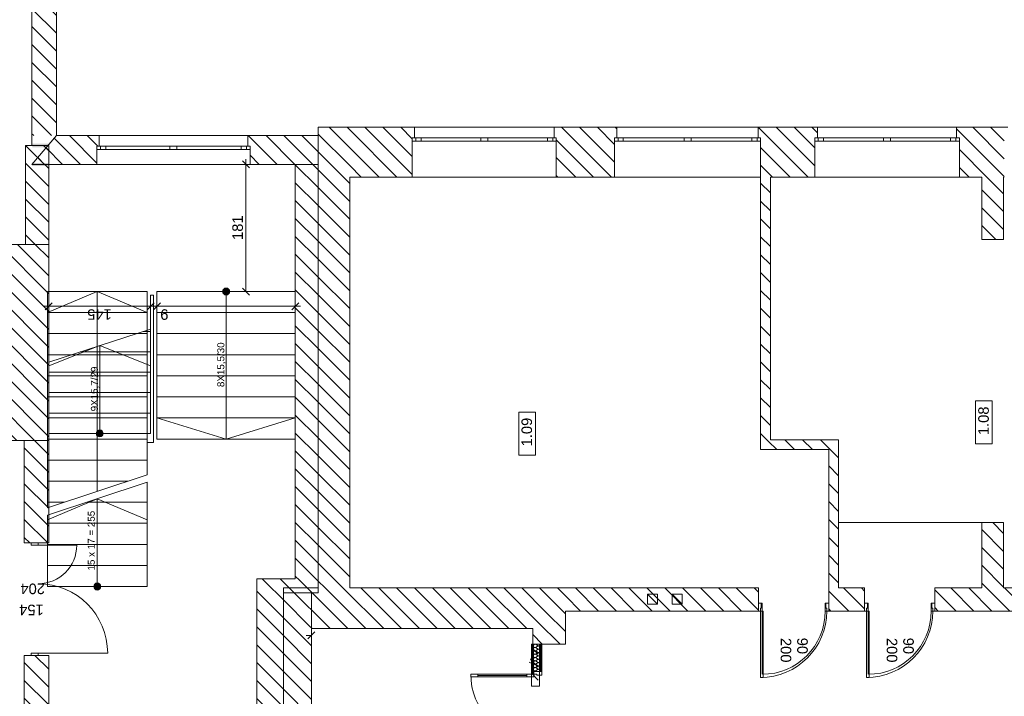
# Model space of a CAD drawing. Header units: millimetres. Extents: x -22245 to 37205, y -49470 to 0.
# Tile 8 of 16: x -2420 to 11600, y -32003 to -22370. Entities that reach past the tile are written whole.
import ezdxf

# ---------------------------------------------------------------- set-up
doc = ezdxf.new("R2010")
doc.units = ezdxf.units.MM
doc.set_wipeout_variables(frame=1)
doc.layers.get('0').update_dxf_attribs({"lineweight": 9})
for name, color, linetype, lineweight in [('01 UWAGI_Nr_pióra__6', 7, 'Continuous', 9), ('Nowe_220-A Ściany_Nr_pióra__27', 7, 'Continuous', 9), ('Nowe_299-A Wymiary Opisy_Nr_pióra__6', 7, 'Continuous', 9), ('Nowe_830-G Teksty Etykiety_Nr_pióra__6', 7, 'Continuous', 9), ('Nowe_Drzwi ARCHICAD', 7, 'Continuous', 9), ('Nowe_Drzwi ARCHICAD_Nr_pióra__27', 7, 'Continuous', 9), ('Nowe_Drzwi ARCHICAD_Nr_pióra__3', 7, 'Continuous', 9), ('Nowe_Drzwi ARCHICAD_Nr_pióra__47', 7, 'Continuous', 9), ('Nowe_Drzwi ARCHICAD_Nr_pióra__6', 7, 'Continuous', 9), ('Nowe_Konstrukcja - Stropy_Nr_pióra__20', 7, 'Continuous', 9), ('Nowe_Konstrukcja - Ściany zew', 7, 'Continuous', 9), ('Nowe_Konstrukcja - Ściany zew_Nr_pióra__1', 7, 'Continuous', 9), ('Nowe_Konstrukcja - Ściany zew_Nr_pióra__47', 7, 'Continuous', 9), ('Nowe_Konstrukcja - Ściany zew_Nr_pióra__67', 7, 'Continuous', 9), ('poziom_2 (1)_6_0_Nr_pióra__21_Nr_pióra__7', 7, 'Continuous', 9), ('poziom_2 (1)_6_2D - Ogólne_Nr_pióra__19', 7, 'Continuous', 9), ('poziom_2 (1)_6_2D - Ogólne_Nr_pióra__1_Nr_pióra__7', 7, 'Continuous', 9), ('poziom_2 (1)_6_2D - Ogólne_Nr_pióra__7_Nr_pióra__7', 7, 'Continuous', 9), ('poziom_2 (1)_6_2D - Ogólne_Nr_pióra__81_Nr_pióra__6', 7, 'Continuous', 9), ('poziom_2 (1)_6_Drzwi ArchiCAD_Nr_pióra__27_Nr_pióra__7', 7, 'Continuous', 9), ('poziom_2 (1)_6_Drzwi ArchiCAD_Nr_pióra__81_Nr_pióra__6', 7, 'Continuous', 9), ('poziom_2 (1)_6_Konstrukcja - Schody', 7, 'Continuous', 9), ('poziom_2 (1)_6_Konstrukcja - Schody_Nr_pióra__81_Nr_pióra__6', 7, 'Continuous', 9), ('poziom_2 (1)_6_Konstrukcja - Ściany zew', 7, 'Continuous', 9), ('poziom_2 (1)_6_Konstrukcja - Ściany zew_Nr_pióra__107_Nr_pióra__12', 7, 'Continuous', 9), ('poziom_2 (1)_6_Konstrukcja - Ściany zew_Nr_pióra__254', 7, 'Continuous', 9), ('poziom_2 (1)_6_Konstrukcja - Ściany zew_Nr_pióra__27_Nr_pióra__7', 7, 'Continuous', 9), ('poziom_2 (1)_6_Konstrukcja - Ściany zew_Nr_pióra__87_Nr_pióra__6', 7, 'Continuous', 9), ('poziom_2 (1)_6_Metryczki pomieszczeń ArchiCADa_Nr_pióra__6_Nr_pióra__5', 7, 'Continuous', 9), ('poziom_2 (1)_6_Okna ArchiCADa_Nr_pióra__101_Nr_pióra__252', 7, 'Continuous', 9), ('poziom_2 (1)_6_Okna ArchiCADa_Nr_pióra__27_Nr_pióra__7', 7, 'Continuous', 9), ('poziom_2 (1)_6_Okna ArchiCADa_Nr_pióra__81_Nr_pióra__6', 7, 'Continuous', 9), ('poziom_2 (1)_6_Znaczniki drzwi ArchiCADa_Nr_pióra__7_Nr_pióra__7', 7, 'Continuous', 9)]:
    doc.layers.add(name, color=color, linetype=linetype, lineweight=lineweight)
doc.styles.add('GENERATED_STYLE_1', font='arial.ttf')
doc.styles.add('GENERATED_STYLE_3', font='arial.ttf')
pattern_1 = [(135, (37205, -40790), (127.2792, 127.2792), [])]

# ---------------------------------------------------------------- blocks, each defined once
blk = doc.blocks.new('Drzwi 21')
at = {"layer": 'Nowe_Drzwi ARCHICAD_Nr_pióra__27', "linetype": 'Continuous'}
for p, q in [((-500, 0), (-500, -115)), ((-500, 0), (-500, -115)), ((500, 0), (500, -115)), ((500, 0), (500, -115)), ((-500, -115), (-500, -250)), ((500, -115), (500, -250))]:
    blk.add_line(p, q, dxfattribs=at)
at = {"layer": 'Nowe_Drzwi ARCHICAD_Nr_pióra__3', "linetype": 'Continuous'}
blk.add_arc((472, 0), 944, 90, 180, dxfattribs=at)
at = {"layer": 'Nowe_Drzwi ARCHICAD_Nr_pióra__6', "linetype": 'Continuous'}
for p, q in [((432, 0), (432, 944)), ((432, 944), (472, 944)), ((472, 944), (472, 0)), ((-472, 0), (-500, 0)), ((-500, 0), (-500, -115)), ((-472, -40), (-472, 0)), ((472, 0), (432, 0)), ((500, 0), (472, 0)), ((472, 0), (472, -40)), ((500, -115), (500, 0)), ((-500, -115), (-460, -115)), ((-460, -40), (-472, -40)), ((-460, -115), (-460, -40)), ((472, -40), (460, -40)), ((460, -40), (460, -115)), ((460, -115), (500, -115))]:
    blk.add_line(p, q, dxfattribs=at)
blk = doc.blocks.new('ARROWHEAD_8')
at = {"color": 0, "linetype": 'Continuous', "lineweight": 0}
blk.add_line((0, 0), (-1, 0), dxfattribs=at)
at = {"color": 0, "linetype": 'Continuous', "lineweight": 0, "flags": 128}
blk.add_lwpolyline([(-0.525, 0.525), (0, 0), (-0.525, -0.525)], dxfattribs=at)
blk = doc.blocks.new('*X3')
at = {"layer": 'Nowe_Konstrukcja - Ściany zew_Nr_pióra__1', "color": 7, "linetype": 'Continuous', "lineweight": 13}
for p, q in [((83095, -21897), (83094, -21897)), ((83095, -21966), (83094, -21963)), ((83094, -21973), (83095, -21966)), ((83102, -21898), (83095, -21897)), ((83100, -21954), (83095, -21966)), ((83095, -21966), (83098, -21979)), ((83098, -21979), (83107, -21989)), ((83100, -21954), (83114, -21935)), ((83108, -21901), (83102, -21898)), ((83107, -21989), (83119, -21992)), ((83113, -21905), (83108, -21901)), ((83117, -21910), (83113, -21905)), ((83114, -21935), (83117, -21929)), ((83119, -21916), (83117, -21910)), ((83117, -21929), (83119, -21923)), ((83122, -21910), (83119, -21916)), ((83119, -21916), (83119, -21923)), ((83119, -21923), (83119, -21916)), ((83119, -21923), (83121, -21929)), ((83119, -21992), (83132, -21989)), ((83121, -21929), (83124, -21935)), ((83125, -21905), (83122, -21910)), ((83138, -21954), (83124, -21935)), ((83130, -21901), (83125, -21905)), ((83136, -21898), (83130, -21901)), ((83132, -21989), (83140, -21979)), ((83143, -21897), (83136, -21898)), ((83143, -21966), (83138, -21954)), ((83140, -21979), (83143, -21966)), ((83149, -21898), (83143, -21897)), ((83148, -21954), (83143, -21966)), ((83143, -21966), (83145, -21979)), ((83145, -21979), (83154, -21989)), ((83148, -21954), (83162, -21935)), ((83155, -21901), (83149, -21898)), ((83154, -21989), (83167, -21992)), ((83160, -21905), (83155, -21901)), ((83164, -21910), (83160, -21905)), ((83162, -21935), (83165, -21929)), ((83166, -21916), (83164, -21910)), ((83165, -21929), (83167, -21923)), ((83167, -21923), (83166, -21916)), ((83169, -21910), (83167, -21916)), ((83167, -21916), (83167, -21923)), ((83167, -21923), (83168, -21929)), ((83167, -21992), (83179, -21989)), ((83168, -21929), (83171, -21935)), ((83173, -21905), (83169, -21910)), ((83186, -21954), (83171, -21935)), ((83178, -21901), (83173, -21905)), ((83184, -21898), (83178, -21901)), ((83179, -21989), (83188, -21979)), ((83190, -21897), (83184, -21898)), ((83190, -21966), (83186, -21954)), ((83188, -21979), (83190, -21966)), ((83197, -21898), (83190, -21897)), ((83195, -21954), (83191, -21966)), ((83191, -21966), (83193, -21979)), ((83193, -21979), (83202, -21989)), ((83195, -21954), (83210, -21935)), ((83203, -21901), (83197, -21898)), ((83202, -21989), (83214, -21992)), ((83208, -21905), (83203, -21901)), ((83212, -21910), (83208, -21905)), ((83210, -21935), (83213, -21929)), ((83214, -21916), (83212, -21910)), ((83213, -21929), (83214, -21923)), ((83215, -21916), (83214, -21923)), ((83214, -21923), (83214, -21916)), ((83214, -21923), (83216, -21929)), ((83214, -21992), (83227, -21989)), ((83217, -21910), (83215, -21916)), ((83216, -21929), (83219, -21935)), ((83221, -21905), (83217, -21910)), ((83233, -21954), (83219, -21935)), ((83226, -21901), (83221, -21905)), ((83232, -21898), (83226, -21901)), ((83227, -21989), (83236, -21979)), ((83238, -21897), (83232, -21898)), ((83238, -21966), (83233, -21954)), ((83236, -21979), (83238, -21966)), ((83245, -21898), (83238, -21897)), ((83243, -21954), (83238, -21966)), ((83238, -21966), (83241, -21979)), ((83241, -21979), (83249, -21989)), ((83243, -21954), (83257, -21935)), ((83251, -21901), (83245, -21898)), ((83249, -21989), (83262, -21992)), ((83256, -21905), (83251, -21901)), ((83259, -21910), (83256, -21905)), ((83257, -21935), (83260, -21929)), ((83261, -21916), (83259, -21910)), ((83260, -21929), (83262, -21923)), ((83262, -21923), (83261, -21916)), ((83264, -21910), (83262, -21916)), ((83262, -21916), (83262, -21923)), ((83262, -21923), (83263, -21929)), ((83262, -21992), (83274, -21989)), ((83263, -21929), (83267, -21935)), ((83268, -21905), (83264, -21910)), ((83281, -21954), (83267, -21935)), ((83273, -21901), (83268, -21905)), ((83279, -21898), (83273, -21901)), ((83274, -21989), (83283, -21979)), ((83286, -21897), (83279, -21898)), ((83286, -21966), (83281, -21954)), ((83283, -21979), (83286, -21966)), ((83292, -21898), (83286, -21897)), ((83290, -21954), (83286, -21966)), ((83286, -21966), (83288, -21979)), ((83288, -21979), (83297, -21989)), ((83290, -21954), (83305, -21935)), ((83298, -21901), (83292, -21898)), ((83297, -21989), (83310, -21992)), ((83303, -21905), (83298, -21901)), ((83307, -21910), (83303, -21905)), ((83305, -21935), (83308, -21929)), ((83309, -21916), (83307, -21910)), ((83308, -21929), (83309, -21923)), ((83309, -21923), (83309, -21916)), ((83312, -21910), (83310, -21916)), ((83310, -21916), (83310, -21923)), ((83310, -21923), (83311, -21929)), ((83310, -21992), (83322, -21989)), ((83311, -21929), (83314, -21935)), ((83316, -21905), (83312, -21910)), ((83329, -21954), (83314, -21935)), ((83321, -21901), (83316, -21905)), ((83327, -21898), (83321, -21901)), ((83322, -21989), (83331, -21979)), ((83333, -21897), (83327, -21898)), ((83333, -21966), (83329, -21954)), ((83331, -21979), (83333, -21966)), ((83340, -21898), (83333, -21897)), ((83338, -21954), (83333, -21966)), ((83333, -21966), (83336, -21979)), ((83336, -21979), (83345, -21989)), ((83338, -21954), (83352, -21935)), ((83346, -21901), (83340, -21898)), ((83345, -21989), (83357, -21992)), ((83351, -21905), (83346, -21901)), ((83355, -21910), (83351, -21905)), ((83352, -21935), (83356, -21929)), ((83357, -21916), (83355, -21910)), ((83356, -21929), (83357, -21923)), ((83358, -21916), (83357, -21923)), ((83357, -21923), (83357, -21916)), ((83357, -21923), (83359, -21929)), ((83357, -21992), (83370, -21989)), ((83360, -21910), (83358, -21916)), ((83359, -21929), (83362, -21935)), ((83363, -21905), (83360, -21910)), ((83376, -21954), (83362, -21935)), ((83368, -21901), (83363, -21905)), ((83374, -21898), (83368, -21901)), ((83370, -21989), (83378, -21979)), ((83381, -21897), (83374, -21898)), ((83381, -21966), (83376, -21954)), ((83378, -21979), (83381, -21966)), ((83387, -21898), (83381, -21897)), ((83386, -21954), (83381, -21966)), ((83381, -21966), (83383, -21979)), ((83383, -21979), (83392, -21989)), ((83386, -21954), (83400, -21935)), ((83393, -21901), (83387, -21898)), ((83392, -21989), (83405, -21992)), ((83399, -21905), (83393, -21901)), ((83402, -21910), (83399, -21905)), ((83400, -21935), (83403, -21929)), ((83404, -21916), (83402, -21910)), ((83403, -21929), (83405, -21923)), ((83405, -21923), (83404, -21916)), ((83407, -21910), (83405, -21916)), ((83405, -21916), (83405, -21923)), ((83405, -21923), (83406, -21929)), ((83405, -21992), (83417, -21989)), ((83406, -21929), (83410, -21935)), ((83411, -21905), (83407, -21910)), ((83424, -21954), (83410, -21935)), ((83416, -21901), (83411, -21905)), ((83422, -21898), (83416, -21901)), ((83417, -21989), (83426, -21979)), ((83429, -21897), (83422, -21898)), ((83428, -21966), (83424, -21954)), ((83426, -21979), (83428, -21966)), ((83435, -21898), (83429, -21897)), ((83433, -21954), (83429, -21966)), ((83429, -21966), (83431, -21979)), ((83431, -21979), (83440, -21989)), ((83433, -21954), (83448, -21935)), ((83441, -21901), (83435, -21898)), ((83440, -21989), (83452, -21992)), ((83446, -21905), (83441, -21901)), ((83450, -21910), (83446, -21905)), ((83448, -21935), (83451, -21929)), ((83452, -21916), (83450, -21910)), ((83451, -21929), (83452, -21923)), ((83453, -21916), (83452, -21923)), ((83452, -21923), (83452, -21916)), ((83452, -21923), (83454, -21929)), ((83452, -21992), (83465, -21989)), ((83455, -21910), (83453, -21916)), ((83454, -21929), (83457, -21935)), ((83459, -21905), (83455, -21910)), ((83471, -21954), (83457, -21935)), ((83464, -21901), (83459, -21905)), ((83470, -21898), (83464, -21901)), ((83465, -21989), (83474, -21979)), ((83476, -21897), (83470, -21898)), ((83476, -21966), (83471, -21954)), ((83474, -21979), (83476, -21966)), ((83483, -21898), (83476, -21897)), ((83481, -21954), (83476, -21966)), ((83476, -21966), (83479, -21979)), ((83479, -21979), (83484, -21985)), ((83481, -21954), (83484, -21950)), ((83484, -21898), (83483, -21898))]:
    blk.add_line(p, q, dxfattribs=at)
blk = doc.blocks.new('Drzwi podwójne 21_2')
at = {"layer": 'Nowe_Drzwi ARCHICAD_Nr_pióra__3', "linetype": 'Continuous'}
for centre, radius, start, end in [((662, 0), 900, 90, 180), ((-662, 0), 424, 0, 90)]:
    blk.add_arc(centre, radius, start, end, dxfattribs=at)
at = {"layer": 'Nowe_Drzwi ARCHICAD_Nr_pióra__47', "linetype": 'Continuous'}
for p, q in [((-700, 35), (-675, 35)), ((-700, -90), (-700, 0)), ((-700, -90), (-700, 0)), ((-675, 0), (-675, 35)), ((700, 35), (675, 35)), ((675, 0), (675, 35)), ((700, -90), (700, 0)), ((700, -90), (700, 0)), ((-700, -102.5), (-700, -90)), ((-700, -102.5), (-700, -90)), ((-700, -115), (-700, -102.5)), ((-700, -115), (-700, -102.5)), ((700, -102.5), (700, -90)), ((700, -102.5), (700, -90)), ((700, -115), (700, -102.5)), ((700, -115), (700, -102.5))]:
    blk.add_line(p, q, dxfattribs=at)
at = {"layer": 'Nowe_Drzwi ARCHICAD_Nr_pióra__6', "linetype": 'Continuous'}
for p, q in [((622, 800), (622, 900)), ((622, 900), (662, 900)), ((662, 900), (662, 800)), ((622, 800), (642, 800)), ((622, 100), (622, 800)), ((662, 800), (622, 800)), ((642, 800), (662, 800)), ((642, 100), (642, 800)), ((642, 800), (642, 100)), ((642, 800), (642, 100)), ((662, 800), (662, 100)), ((-662, 424), (-662, 324)), ((-622, 424), (-662, 424)), ((-622, 324), (-622, 424)), ((-662, 324), (-662, 100)), ((-642, 324), (-662, 324)), ((-662, 324), (-622, 324)), ((-642, 100), (-642, 324)), ((-642, 324), (-642, 100)), ((-622, 324), (-642, 324)), ((-642, 324), (-642, 100)), ((-622, 100), (-622, 324)), ((-662, 0), (-700, 0)), ((-700, 0), (-700, -115)), ((-662, 100), (-642, 100)), ((-622, 100), (-662, 100)), ((-662, 100), (-662, 0)), ((-662, -40), (-662, 0)), ((-662, 0), (-622, 0)), ((-642, 100), (-622, 100)), ((-622, 0), (-622, 100)), ((642, 100), (622, 100)), ((622, 0), (622, 100)), ((622, 100), (662, 100)), ((662, 0), (622, 0)), ((662, 100), (642, 100)), ((662, 100), (662, 0)), ((700, 0), (662, 0)), ((662, 0), (662, -40)), ((700, -115), (700, 0)), ((-700, -115), (-650, -115)), ((-650, -40), (-662, -40)), ((-650, -115), (-650, -40)), ((662, -40), (650, -40)), ((650, -40), (650, -115)), ((650, -115), (700, -115))]:
    blk.add_line(p, q, dxfattribs=at)

msp = doc.modelspace()

# ---------------------------------------------------------------- hatches: boundary and pattern name
at = {"layer": 'poziom_2 (1)_6_Konstrukcja - Schody'}
for points in [[(520, -26290), (528, -26289), (536, -26287), (544, -26284), (551, -26279), (557, -26274), (562, -26267), (566, -26260), (568, -26252), (570, -26244), (570, -26236), (568, -26228), (566, -26220), (562, -26213), (557, -26206), (551, -26201), (544, -26196), (536, -26193), (528, -26191), (520, -26190), (512, -26191), (504, -26193), (496, -26196), (489, -26201), (483, -26206), (478, -26213), (474, -26220), (472, -26228), (470, -26236), (470, -26244), (472, -26252), (474, -26260), (478, -26267), (483, -26274), (489, -26279), (496, -26284), (504, -26287), (512, -26289)], [(-1280, -28210), (-1288, -28211), (-1296, -28213), (-1304, -28216), (-1311, -28221), (-1317, -28226), (-1322, -28233), (-1326, -28240), (-1328, -28248), (-1330, -28256), (-1330, -28264), (-1328, -28272), (-1326, -28280), (-1322, -28287), (-1317, -28294), (-1311, -28299), (-1304, -28304), (-1296, -28307), (-1288, -28309), (-1280, -28310), (-1272, -28309), (-1264, -28307), (-1256, -28304), (-1249, -28299), (-1243, -28294), (-1238, -28287), (-1234, -28280), (-1232, -28272), (-1230, -28264), (-1230, -28256), (-1232, -28248), (-1234, -28240), (-1238, -28233), (-1243, -28226), (-1249, -28221), (-1256, -28216), (-1264, -28213), (-1272, -28211)], [(-1315, -30390), (-1323, -30391), (-1331, -30393), (-1339, -30396), (-1346, -30401), (-1352, -30406), (-1357, -30413), (-1361, -30420), (-1363, -30428), (-1365, -30436), (-1365, -30444), (-1363, -30452), (-1361, -30460), (-1357, -30467), (-1352, -30474), (-1346, -30479), (-1339, -30484), (-1331, -30487), (-1323, -30489), (-1315, -30490), (-1307, -30489), (-1299, -30487), (-1291, -30484), (-1284, -30479), (-1278, -30474), (-1273, -30467), (-1269, -30460), (-1267, -30452), (-1265, -30444), (-1265, -30436), (-1267, -30428), (-1269, -30420), (-1273, -30413), (-1278, -30406), (-1284, -30401), (-1291, -30396), (-1299, -30393), (-1307, -30391)]]:
    msp.add_hatch(color=256, dxfattribs=at).paths.add_polyline_path(points)
at = {"layer": 'poziom_2 (1)_6_Konstrukcja - Ściany zew_Nr_pióra__107_Nr_pióra__12'}
h = msp.add_hatch(dxfattribs=at)
h.set_pattern_fill('BLOCZKI_CERAMICZNE_0006', color=256, angle=270, style=0, pattern_type=2)
h.set_pattern_definition(pattern_1)
h.paths.add_polyline_path([(2280, -30460), (2280, -23900), (1830, -23900), (1830, -30460)])
h = msp.add_hatch(dxfattribs=at)
h.set_pattern_fill('BLOCZKI_CERAMICZNE_0006', color=256, angle=270, style=0, pattern_type=2)
h.set_pattern_definition(pattern_1)
h.paths.add_polyline_path([(2280, -24610), (3170, -24610), (3170, -24050), (3200, -24050), (3200, -23900), (2280, -23900)])
h = msp.add_hatch(dxfattribs=at)
h.set_pattern_fill('BLOCZKI_CERAMICZNE_0006', color=256, angle=270, style=0, pattern_type=2)
h.set_pattern_definition(pattern_1)
h.paths.add_polyline_path([(6050, -24610), (6050, -24050), (6085, -24050), (6085, -23900), (5190, -23900), (5190, -24050), (5220, -24050), (5220, -24610)])
h = msp.add_hatch(dxfattribs=at)
h.set_pattern_fill('BLOCZKI_CERAMICZNE_0006', color=256, angle=270, style=0, pattern_type=2)
h.set_pattern_definition(pattern_1)
h.paths.add_polyline_path([(8130, -24610), (8900, -24610), (8900, -24050), (8940, -24050), (8940, -23900), (8095, -23900), (8095, -24050), (8130, -24050)])
h = msp.add_hatch(dxfattribs=at)
h.set_pattern_fill('BLOCZKI_CERAMICZNE_0006', color=256, angle=270, style=0, pattern_type=2)
h.set_pattern_definition(pattern_1)
h.paths.add_polyline_path([(11600, -24610), (11600, -24050), (11650, -24050), (11650, -23900), (10920, -23900), (10920, -24050), (10960, -24050), (10960, -24610)])
h = msp.add_hatch(dxfattribs=at)
h.set_pattern_fill('BLOCZKI_CERAMICZNE_0006', color=256, angle=270, style=0, pattern_type=2)
h.set_pattern_definition(pattern_1)
h.paths.add_polyline_path([(8270, -28350), (8270, -24610), (8130, -24610), (8130, -28490)])
h = msp.add_hatch(dxfattribs=at)
h.set_pattern_fill('BLOCZKI_CERAMICZNE_0006', color=256, angle=270, style=0, pattern_type=2)
h.set_pattern_definition(pattern_1)
h.paths.add_polyline_path([(11590, -25500), (11590, -24610), (11280, -24610), (11280, -25500)])
h = msp.add_hatch(dxfattribs=at)
h.set_pattern_fill('BLOCZKI_CERAMICZNE_0006', color=256, angle=270, style=0, pattern_type=2)
h.set_pattern_definition(pattern_1)
h.paths.add_polyline_path([(-2005, -28360), (-2005, -25570), (-2755, -25570), (-2755, -28360)])
h = msp.add_hatch(dxfattribs=at)
h.set_pattern_fill('BLOCZKI_CERAMICZNE_0006', color=256, angle=270, style=0, pattern_type=2)
h.set_pattern_definition(pattern_1)
h.paths.add_polyline_path([(-2355, -29820), (-2005, -29820), (-2005, -28360), (-2355, -28360)])
h = msp.add_hatch(dxfattribs=at)
h.set_pattern_fill('BLOCZKI_CERAMICZNE_0006', color=256, angle=270, style=0, pattern_type=2)
h.set_pattern_definition(pattern_1)
h.paths.add_polyline_path([(9240, -28350), (8270, -28350), (8130, -28490), (9100, -28490)])
h = msp.add_hatch(dxfattribs=at)
h.set_pattern_fill('BLOCZKI_CERAMICZNE_0006', color=256, angle=270, style=0, pattern_type=2)
h.set_pattern_definition(pattern_1)
h.paths.add_polyline_path([(9240, -30460), (9240, -28350), (9100, -28490), (9100, -30460)])
h = msp.add_hatch(dxfattribs=at)
h.set_pattern_fill('BLOCZKI_CERAMICZNE_0006', color=256, angle=270, style=0, pattern_type=2)
h.set_pattern_definition(pattern_1)
h.paths.add_polyline_path([(11590, -30460), (11590, -29530), (11280, -29530), (11280, -30460)])
h = msp.add_hatch(dxfattribs=at)
h.set_pattern_fill('BLOCZKI_CERAMICZNE_0006', color=256, angle=270, style=0, pattern_type=2)
h.set_pattern_definition(pattern_1)
h.paths.add_polyline_path([(1335, -39550), (1335, -30460), (955, -30330), (955, -39550)])
h = msp.add_hatch(dxfattribs=at)
h.set_pattern_fill('BLOCZKI_CERAMICZNE_0006', color=256, angle=270, style=0, pattern_type=2)
h.set_pattern_definition(pattern_1)
h.paths.add_polyline_path([(1335, -30460), (1830, -30460), (1505, -30330), (955, -30330)])
h = msp.add_hatch(dxfattribs=at)
h.set_pattern_fill('BLOCZKI_CERAMICZNE_0006', color=256, angle=270, style=0, pattern_type=2)
h.set_pattern_definition(pattern_1)
h.paths.add_polyline_path([(1735, -39210), (1735, -31040), (1335, -30460), (1335, -39210)])
h = msp.add_hatch(dxfattribs=at)
h.set_pattern_fill('BLOCZKI_CERAMICZNE_0006', color=256, angle=270, style=0, pattern_type=2)
h.set_pattern_definition(pattern_1)
h.paths.add_polyline_path([(5350, -30460), (1335, -30460), (1735, -31040), (4885, -31040)])
h = msp.add_hatch(dxfattribs=at)
h.set_pattern_fill('BLOCZKI_CERAMICZNE_0006', color=256, angle=270, style=0, pattern_type=2)
h.set_pattern_definition(pattern_1)
h.paths.add_polyline_path([(4885, -31260), (5350, -31260), (5350, -30460), (4885, -31040)])
h = msp.add_hatch(dxfattribs=at)
h.set_pattern_fill('BLOCZKI_CERAMICZNE_0006', color=256, angle=270, style=0, pattern_type=2)
h.set_pattern_definition(pattern_1)
h.paths.add_polyline_path([(5350, -30790), (8100, -30790), (8100, -30460), (5350, -30460)])
h = msp.add_hatch(dxfattribs=at)
h.set_pattern_fill('BLOCZKI_CERAMICZNE_0006', color=256, angle=270, style=0, pattern_type=2)
h.set_pattern_definition(pattern_1)
h.paths.add_polyline_path([(9100, -30790), (9610, -30790), (9610, -30460), (9100, -30460)])
h = msp.add_hatch(dxfattribs=at)
h.set_pattern_fill('BLOCZKI_CERAMICZNE_0006', color=256, angle=270, style=0, pattern_type=2)
h.set_pattern_definition(pattern_1)
h.paths.add_polyline_path([(10610, -30790), (13940, -30790), (13940, -30460), (10610, -30460)])
h = msp.add_hatch(dxfattribs=at)
h.set_pattern_fill('BLOCZKI_CERAMICZNE_0006', color=256, angle=270, style=0, pattern_type=2)
h.set_pattern_definition(pattern_1)
h.paths.add_polyline_path([(-2355, -38740), (-2005, -38740), (-2005, -31420), (-2355, -31420)])

# ---------------------------------------------------------------- linework, layer by layer
at = {"layer": 'Nowe_220-A Ściany_Nr_pióra__27'}
for p, q in [((751, -26190), (851, -26290)), ((751, -26190), (851, -26290)), ((-2005, -26356), (-2005, -26543)), ((895, -26240), (708, -26240)), ((1505, -26356), (1505, -26543)), ((-2005, -26449), (-2080, -26449)), ((-1955, -26399), (-2055, -26499)), ((-555, -26449), (-2005, -26449)), ((-605, -26499), (-505, -26399)), ((-605, -26499), (-505, -26399)), ((-465, -26449), (-555, -26449)), ((-515, -26499), (-415, -26399)), ((-515, -26499), (-415, -26399)), ((1505, -26449), (-465, -26449)), ((1455, -26499), (1555, -26399)), ((1580, -26449), (1505, -26449)), ((8100, -30675), (8100, -30540)), ((9100, -30675), (9100, -30540)), ((9610, -30675), (9610, -30540)), ((10610, -30675), (10610, -30540)), ((8100, -30790), (8100, -30675)), ((9100, -30790), (9100, -30675)), ((9610, -30790), (9610, -30675)), ((10610, -30790), (10610, -30675)), ((1785, -31086), (1685, -31186)), ((1735, -31042), (1735, -31230)), ((3909, -31040), (3721, -31040)), ((1735, -31136), (1660, -31136))]:
    msp.add_line(p, q, dxfattribs=at)
at = {"layer": 'Nowe_220-A Ściany_Nr_pióra__27', "flags": 128}
msp.add_lwpolyline([(4885, -31040), (4885, -31260)], dxfattribs=at)
at = {"layer": 'Nowe_299-A Wymiary Opisy_Nr_pióra__6'}
msp.add_line((5350, -30820), (5350, -31007), dxfattribs=at)
at = {"layer": 'Nowe_Konstrukcja - Stropy_Nr_pióra__20'}
for p, q in [((4867, -31860), (4867, -31260)), ((4867, -31260), (4982, -31260)), ((4982, -31260), (4982, -31860)), ((4867, -31307), (4963, -31403)), ((4867, -31491), (4963, -31587)), ((4867, -31675), (4963, -31771)), ((4867, -31859), (4869, -31860)), ((4982, -31860), (4867, -31860))]:
    msp.add_line(p, q, dxfattribs=at)
at = {"layer": 'Nowe_Konstrukcja - Ściany zew_Nr_pióra__47'}
for p, q in [((4867, -31650), (4867, -31675)), ((4902, -31675), (4867, -31675)), ((4902, -31650), (4902, -31663)), ((4992, -31650), (4902, -31650)), ((4902, -31663), (4902, -31675)), ((5005, -31650), (4992, -31650)), ((5017, -31650), (5005, -31650))]:
    msp.add_line(p, q, dxfattribs=at)
at = {"layer": 'Nowe_Konstrukcja - Ściany zew_Nr_pióra__47', "flags": 128}
for points in [[(5017, -31260), (4867, -31260)], [(4867, -31260), (4867, -31650)], [(5017, -31650), (5017, -31260)]]:
    msp.add_lwpolyline(points, dxfattribs=at)
at = {"layer": 'Nowe_Konstrukcja - Ściany zew_Nr_pióra__67'}
for p, q in [((4880, -31260), (4880, -31650)), ((4892, -31260), (4892, -31650)), ((4992, -31650), (4992, -31260)), ((5005, -31650), (5005, -31260)), ((4880, -31650), (4880, -31663)), ((4880, -31663), (4902, -31663)), ((4892, -31650), (4902, -31650))]:
    msp.add_line(p, q, dxfattribs=at)
at = {"layer": 'poziom_2 (1)_6_0_Nr_pióra__21_Nr_pióra__7', "flags": 128}
msp.add_lwpolyline([(-605, -26775), (-605, -28390), (-515, -28390), (-515, -26290), (-555, -26290), (-555, -26788)], dxfattribs=at)
at = {"layer": 'poziom_2 (1)_6_2D - Ogólne_Nr_pióra__1_Nr_pióra__7', "flags": 128}
for points in [[(6660, -30689), (6660, -30549), (6520, -30549), (6520, -30689)], [(7013, -30689), (7013, -30549), (6873, -30549), (6873, -30689)]]:
    msp.add_lwpolyline(points, close=True, dxfattribs=at)
at = {"layer": 'poziom_2 (1)_6_2D - Ogólne_Nr_pióra__7_Nr_pióra__7'}
for p, q in [((6660, -30689), (6520, -30549)), ((7013, -30689), (6873, -30549))]:
    msp.add_line(p, q, dxfattribs=at)
at = {"layer": 'poziom_2 (1)_6_2D - Ogólne_Nr_pióra__81_Nr_pióra__6'}
msp.add_line((11280, -29530), (9240, -29530), dxfattribs=at)
at = {"layer": 'poziom_2 (1)_6_Drzwi ArchiCAD_Nr_pióra__27_Nr_pióra__7'}
for p, q in [((-2155, -29820), (-2255, -29820)), ((8100, -30790), (8100, -30675)), ((9100, -30790), (9100, -30675)), ((9610, -30790), (9610, -30675)), ((10610, -30790), (10610, -30675)), ((-2155, -31420), (-2255, -31420))]:
    msp.add_line(p, q, dxfattribs=at)
at = {"layer": 'poziom_2 (1)_6_Drzwi ArchiCAD_Nr_pióra__81_Nr_pióra__6'}
for p, q in [((-2255, -29820), (-2255, -29852)), ((-2155, -29820), (-2255, -29820)), ((-2255, -29852), (-2155, -29852)), ((-2155, -29852), (-2155, -29820)), ((-2155, -29852), (-1607, -29852)), ((8150, -30675), (8100, -30675)), ((8100, -30675), (8100, -30790)), ((8150, -30790), (8150, -30675)), ((9100, -30675), (9050, -30675)), ((9050, -30675), (9050, -30790)), ((9100, -30790), (9100, -30675)), ((9660, -30675), (9610, -30675)), ((9610, -30675), (9610, -30790)), ((9660, -30790), (9660, -30675)), ((10610, -30675), (10560, -30675)), ((10560, -30675), (10560, -30790)), ((10610, -30790), (10610, -30675)), ((8100, -30790), (8150, -30790)), ((8150, -30790), (8150, -31690)), ((9050, -30790), (9100, -30790)), ((9610, -30790), (9660, -30790)), ((9660, -30790), (9660, -31690)), ((10560, -30790), (10610, -30790)), ((-2155, -31388), (-2255, -31388)), ((-2255, -31388), (-2255, -31420)), ((-2155, -31420), (-2155, -31388)), ((-2155, -31388), (-1167, -31388)), ((-2255, -31420), (-2155, -31420))]:
    msp.add_line(p, q, dxfattribs=at)
for centre, radius, start, end in [((-2155, -29852), 548, 270, 0), ((-2155, -31388), 988, 0, 90), ((8150, -30790), 900, 270, 0), ((9660, -30790), 900, 270, 0)]:
    msp.add_arc(centre, radius, start, end, dxfattribs=at)
at = {"layer": 'poziom_2 (1)_6_Konstrukcja - Schody_Nr_pióra__81_Nr_pióra__6'}
for p, q in [((-2025, -29320), (-2025, -26240)), ((-605, -26240), (-2025, -26240)), ((-605, -26240), (-2025, -26240)), ((-1315, -26240), (-2025, -26540)), ((-1315, -29085), (-1315, -26240)), ((-1315, -26240), (-605, -26540)), ((-605, -28850), (-605, -26240)), ((-465, -26240), (-465, -28340)), ((-465, -26240), (1505, -26240)), ((-465, -26240), (1505, -26240)), ((520, -26240), (520, -28340)), ((1505, -26240), (1505, -28340)), ((-605, -26540), (-2025, -26540)), ((-465, -26540), (1505, -26540)), ((-555, -26775), (-2005, -27245)), ((-555, -28260), (-555, -26775)), ((-605, -26840), (-2025, -26840)), ((-555, -26810), (-663, -26810)), ((-465, -26840), (1505, -26840)), ((-1280, -27010), (-2005, -27300)), ((-1280, -28260), (-1280, -27010)), ((-1280, -27010), (-555, -27300)), ((-605, -27140), (-2025, -27140)), ((-555, -27100), (-1557, -27100)), ((-465, -27140), (1505, -27140)), ((-2005, -28260), (-2005, -27245)), ((-605, -27440), (-2025, -27440)), ((-555, -27390), (-2005, -27390)), ((-465, -27440), (1505, -27440)), ((-605, -27740), (-2025, -27740)), ((-555, -27680), (-2005, -27680)), ((-465, -27740), (1505, -27740)), ((-555, -27970), (-2005, -27970)), ((-605, -28040), (-2025, -28040)), ((-465, -28040), (1505, -28040)), ((520, -28340), (-465, -28040)), ((520, -28340), (1505, -28040)), ((-555, -28260), (-2005, -28260)), ((-555, -28260), (-2005, -28260)), ((-605, -28340), (-2025, -28340)), ((-465, -28340), (1505, -28340)), ((-465, -28340), (1505, -28340)), ((-605, -28640), (-2025, -28640)), ((-605, -28850), (-2025, -29320)), ((-877, -28940), (-2025, -28940)), ((-605, -28955), (-2025, -29425)), ((-605, -30440), (-605, -28955)), ((-1315, -29190), (-2025, -29490)), ((-1783, -29240), (-2025, -29240)), ((-605, -29240), (-1465, -29240)), ((-1315, -30440), (-1315, -29190)), ((-1315, -29190), (-605, -29490)), ((-2025, -30440), (-2025, -29425)), ((-605, -29540), (-2025, -29540)), ((-605, -29840), (-2025, -29840)), ((-605, -30140), (-2025, -30140)), ((-605, -30440), (-2025, -30440)), ((-605, -30440), (-2025, -30440))]:
    msp.add_line(p, q, dxfattribs=at)
for centre in [(520, -26240), (-1280, -28260), (-1315, -30440)]:
    msp.add_circle(centre, 50, dxfattribs=at)
at = {"layer": 'poziom_2 (1)_6_Konstrukcja - Ściany zew_Nr_pióra__27_Nr_pióra__7'}
for p, q in [((3200, -23900), (3200, -24050)), ((5190, -23900), (5190, -24050)), ((6085, -23900), (6085, -24050)), ((8095, -23900), (8095, -24050)), ((8940, -23900), (8940, -24050)), ((10920, -23900), (10920, -24050)), ((3200, -24050), (3170, -24050)), ((3170, -24050), (3170, -24100)), ((3170, -24100), (3170, -24610)), ((5190, -24050), (5220, -24050)), ((5220, -24050), (5220, -24100)), ((5220, -24100), (5220, -24610)), ((6085, -24050), (6050, -24050)), ((6050, -24050), (6050, -24100)), ((6050, -24100), (6050, -24610)), ((8095, -24050), (8130, -24050)), ((8130, -24050), (8130, -24100)), ((8130, -24100), (8130, -24610)), ((8940, -24050), (8900, -24050)), ((8900, -24050), (8900, -24100)), ((8900, -24100), (8900, -24610)), ((10920, -24050), (10960, -24050)), ((10960, -24050), (10960, -24100)), ((10960, -24100), (10960, -24610)), ((-2255, -29820), (-2355, -29820)), ((-2155, -29820), (-2255, -29820)), ((-2005, -29820), (-2155, -29820)), ((8100, -30675), (8100, -30460)), ((9100, -30675), (9100, -30460)), ((9610, -30675), (9610, -30460)), ((10610, -30675), (10610, -30460)), ((8100, -30790), (8100, -30675)), ((9100, -30790), (9100, -30675)), ((9610, -30790), (9610, -30675)), ((10610, -30790), (10610, -30675)), ((4885, -31260), (5000, -31260)), ((5000, -31260), (5350, -31260)), ((-2255, -31420), (-2355, -31420)), ((-2155, -31420), (-2255, -31420)), ((-2005, -31420), (-2155, -31420))]:
    msp.add_line(p, q, dxfattribs=at)
at = {"layer": 'poziom_2 (1)_6_Konstrukcja - Ściany zew_Nr_pióra__27_Nr_pióra__7', "flags": 128}
for points in [[(2280, -23900), (1830, -23900)], [(1830, -23900), (1830, -24020)], [(3200, -23900), (2280, -23900)], [(6085, -23900), (5190, -23900)], [(8940, -23900), (8095, -23900)], [(11650, -23900), (10920, -23900)], [(-2335, -24160), (-2335, -25570)], [(1830, -24430), (1830, -30460)], [(2280, -30460), (2280, -24610)], [(2280, -24610), (3170, -24610)], [(5220, -24610), (6050, -24610)], [(8130, -24610), (8130, -28490)], [(8270, -28350), (8270, -24610)], [(8270, -24610), (8900, -24610)], [(10960, -24610), (11280, -24610)], [(11280, -24610), (11280, -25500)], [(11590, -24610), (11600, -24610)], [(11590, -25500), (11590, -24610)], [(11280, -25500), (11590, -25500)], [(-2335, -25570), (-2755, -25570)], [(-2005, -28360), (-2005, -25570)], [(-2755, -28360), (-2355, -28360)], [(-2355, -28360), (-2355, -29820)], [(-2005, -29820), (-2005, -28360)], [(9240, -28350), (8270, -28350)], [(9240, -30460), (9240, -28350)], [(8130, -28490), (9100, -28490)], [(9100, -28490), (9100, -30460)], [(11590, -29530), (11280, -29530)], [(11280, -29530), (11280, -30460)], [(11590, -30460), (11590, -29530)], [(955, -30330), (955, -39550)], [(1505, -30330), (955, -30330)], [(1335, -30460), (1335, -39210)], [(1830, -30460), (1335, -30460)], [(1335, -39210), (1335, -30460)], [(1335, -30460), (1830, -30460)], [(5350, -30460), (2280, -30460)], [(8100, -30460), (5350, -30460)], [(9610, -30460), (9240, -30460)], [(11280, -30460), (10610, -30460)], [(13690, -30460), (11590, -30460)], [(5350, -30790), (8100, -30790)], [(5350, -31260), (5350, -30790)], [(9100, -30790), (9610, -30790)], [(10610, -30790), (13940, -30790)], [(1735, -39210), (1735, -31040)], [(1735, -31040), (4885, -31040)], [(4885, -31040), (4885, -31260)], [(-2355, -31420), (-2355, -38740)], [(-2005, -38740), (-2005, -31420)]]:
    msp.add_lwpolyline(points, dxfattribs=at)
at = {"layer": 'poziom_2 (1)_6_Konstrukcja - Ściany zew_Nr_pióra__87_Nr_pióra__6', "flags": 128}
for points in [[(-2005, -25570), (-2755, -25570)], [(-2005, -28360), (-2005, -25570)], [(-2755, -28360), (-2005, -28360)], [(955, -30330), (955, -39550)], [(1505, -30330), (955, -30330)], [(1735, -30530), (1335, -30530)], [(1335, -30530), (1335, -38850)], [(1335, -39210), (1335, -30530)], [(1335, -30530), (1830, -30530)], [(1735, -38850), (1735, -30530)]]:
    msp.add_lwpolyline(points, dxfattribs=at)
at = {"layer": 'poziom_2 (1)_6_Metryczki pomieszczeń ArchiCADa_Nr_pióra__6_Nr_pióra__5'}
for p, q in [((11192, -28408), (11192, -27798)), ((11192, -27798), (11428, -27798)), ((11428, -27798), (11428, -28408)), ((4688, -28568), (4688, -27957)), ((4688, -27957), (4924, -27957)), ((4924, -27957), (4924, -28568)), ((11428, -28408), (11192, -28408)), ((4924, -28568), (4688, -28568))]:
    msp.add_line(p, q, dxfattribs=at)
at = {"layer": 'poziom_2 (1)_6_Okna ArchiCADa_Nr_pióra__101_Nr_pióra__252'}
for p, q in [((3170, -24050), (3295, -24050)), ((3295, -24100), (3170, -24100)), ((3295, -24050), (3295, -24100)), ((4145, -24100), (4145, -24050)), ((4145, -24050), (4195, -24050)), ((4195, -24100), (4145, -24100)), ((4195, -24050), (4245, -24050)), ((4245, -24100), (4195, -24100)), ((4245, -24050), (4245, -24100)), ((5095, -24100), (5095, -24050)), ((5095, -24050), (5220, -24050)), ((5220, -24100), (5095, -24100)), ((6050, -24050), (6175, -24050)), ((6175, -24100), (6050, -24100)), ((6175, -24050), (6175, -24100)), ((7040, -24100), (7040, -24050)), ((7040, -24050), (7090, -24050)), ((7090, -24100), (7040, -24100)), ((7090, -24050), (7140, -24050)), ((7140, -24100), (7090, -24100)), ((7140, -24050), (7140, -24100)), ((8005, -24100), (8005, -24050)), ((8005, -24050), (8130, -24050)), ((8130, -24100), (8005, -24100)), ((8900, -24050), (9025, -24050)), ((9025, -24100), (8900, -24100)), ((9025, -24050), (9025, -24100)), ((9880, -24100), (9880, -24050)), ((9880, -24050), (9930, -24050)), ((9930, -24100), (9880, -24100)), ((9930, -24050), (9980, -24050)), ((9980, -24100), (9930, -24100)), ((9980, -24050), (9980, -24100)), ((10835, -24100), (10835, -24050)), ((10835, -24050), (10960, -24050)), ((10960, -24100), (10835, -24100))]:
    msp.add_line(p, q, dxfattribs=at)
at = {"layer": 'poziom_2 (1)_6_Okna ArchiCADa_Nr_pióra__27_Nr_pióra__7'}
for p, q in [((3170, -24050), (3170, -24100)), ((3200, -24050), (3170, -24050)), ((5190, -24050), (5220, -24050)), ((5220, -24050), (5220, -24100)), ((6050, -24050), (6050, -24100)), ((6085, -24050), (6050, -24050)), ((8095, -24050), (8130, -24050)), ((8130, -24050), (8130, -24100)), ((8900, -24050), (8900, -24100)), ((8940, -24050), (8900, -24050)), ((10920, -24050), (10960, -24050)), ((10960, -24050), (10960, -24100))]:
    msp.add_line(p, q, dxfattribs=at)
at = {"layer": 'poziom_2 (1)_6_Okna ArchiCADa_Nr_pióra__81_Nr_pióra__6'}
for p, q in [((5190, -23900), (3200, -23900)), ((8095, -23900), (6085, -23900)), ((10920, -23900), (8940, -23900)), ((3220, -24050), (3220, -24100)), ((3295, -24050), (4145, -24050)), ((4145, -24100), (3295, -24100)), ((4245, -24050), (5095, -24050)), ((5095, -24100), (4245, -24100)), ((5170, -24050), (5170, -24100)), ((6100, -24050), (6100, -24100)), ((6175, -24050), (7040, -24050)), ((7040, -24100), (6175, -24100)), ((7140, -24050), (8005, -24050)), ((8005, -24100), (7140, -24100)), ((8080, -24050), (8080, -24100)), ((8950, -24050), (8950, -24100)), ((9025, -24050), (9880, -24050)), ((9880, -24100), (9025, -24100)), ((9980, -24050), (10835, -24050)), ((10835, -24100), (9980, -24100)), ((10910, -24050), (10910, -24100)), ((5220, -24610), (3170, -24610)), ((8130, -24610), (6050, -24610)), ((10960, -24610), (8900, -24610))]:
    msp.add_line(p, q, dxfattribs=at)

# ---------------------------------------------------------------- block references
at = {"layer": '01 UWAGI_Nr_pióra__6', "xscale": 76.00000000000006, "yscale": 76.00000000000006, "zscale": 76.00000000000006, "rotation": 292.7743589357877}
msp.add_blockref('ARROWHEAD_8', (4885, -31540), dxfattribs=at)
at = {"layer": 'Nowe_Drzwi ARCHICAD', "zscale": 1000}
for name, p, rotation in [('Drzwi 21', (8600, -30790), 180), ('Drzwi 21', (10110, -30790), 180), ('Drzwi podwójne 21_2', (4902, -32350), 90)]:
    msp.add_blockref(name, p, dxfattribs=dict(at, rotation=rotation))
at = {"layer": 'Nowe_Konstrukcja - Ściany zew', "rotation": 270}
msp.add_blockref('*X3', (26887, 51834), dxfattribs=at)

# ---------------------------------------------------------------- texts
at = {"layer": 'Nowe_220-A Ściany_Nr_pióra__27', "char_height": 150, "attachment_point": 7, "style": 'GENERATED_STYLE_1'}
for s, insert, rotation in [('\\A1;181', (760, -25506), 90), ('\\A1;145', (-1109, -26491), 180), ('\\A1;9', (-301, -26491), 180)]:
    msp.add_mtext(s, dxfattribs=dict(at, insert=insert, rotation=rotation))
at = {"layer": 'Nowe_830-G Teksty Etykiety_Nr_pióra__6', "style": 'GENERATED_STYLE_3'}
for s, p in [('200', (8416, -31172)), ('90', (8651, -31169)), ('200', (9926, -31172)), ('90', (10161, -31169))]:
    msp.add_text(s, height=150, rotation=270, dxfattribs=at).set_placement(p)
at = {"layer": 'poziom_2 (1)_6_Konstrukcja - Schody_Nr_pióra__81_Nr_pióra__6', "char_height": 100, "attachment_point": 4, "rotation": 90, "style": 'GENERATED_STYLE_1'}
for s, insert in [('\\A1;8X15,5/30', (453, -27601)), ('\\A1;9X15,7/29', (-1347, -27946)), ('\\A1; 15 x 17 = 255', (-1400, -30251))]:
    msp.add_mtext(s, dxfattribs=dict(at, insert=insert))
at = {"layer": 'poziom_2 (1)_6_Metryczki pomieszczeń ArchiCADa_Nr_pióra__6_Nr_pióra__5', "char_height": 150, "attachment_point": 1, "rotation": 90, "style": 'GENERATED_STYLE_1'}
for s, insert in [('\\A1;1.08', (11229, -28285)), ('\\A1;1.09', (4725, -28445))]:
    msp.add_mtext(s, dxfattribs=dict(at, insert=insert))
at = {"layer": 'poziom_2 (1)_6_Znaczniki drzwi ArchiCADa_Nr_pióra__7_Nr_pióra__7', "char_height": 150, "attachment_point": 7, "rotation": 180, "style": 'GENERATED_STYLE_1'}
for s, insert in [('\\A1;204', (-2060, -30396)), ('\\A1;154', (-2077, -30696))]:
    msp.add_mtext(s, dxfattribs=dict(at, insert=insert))

# ---------------------------------------------------------------- next in the draw order: wipeouts: each hides what was drawn before it
at = {"ltscale": 322929.855967}
msp.add_wipeout([(1830, -24020), (-1895, -24020), (-2245, -24430), (1830, -24430)], dxfattribs=at).dxf.layer = 'poziom_2 (1)_6_Konstrukcja - Ściany zew'

# ---------------------------------------------------------------- next in the draw order: hatches: boundary and pattern name
at = {"layer": 'poziom_2 (1)_6_2D - Ogólne_Nr_pióra__19'}
for points in [[(-2004, -24136), (-2239, -24136), (-2239, -24187), (-2004, -24187)], [(-2245, -24451), (-2010, -24451), (-2010, -24410), (-2245, -24410)]]:
    msp.add_hatch(color=256, dxfattribs=at).paths.add_polyline_path(points)
at = {"layer": 'poziom_2 (1)_6_Konstrukcja - Ściany zew_Nr_pióra__107_Nr_pióra__12'}
h = msp.add_hatch(dxfattribs=at)
h.set_pattern_fill('BLOCZKI_CERAMICZNE_0006', color=256, angle=270, style=0, pattern_type=2)
h.set_pattern_definition(pattern_1)
h.paths.add_polyline_path([(-1895, -24020), (-1895, -20800), (-2245, -21210), (-2245, -24020)])
h = msp.add_hatch(dxfattribs=at)
h.set_pattern_fill('BLOCZKI_CERAMICZNE_0006', color=256, angle=270, style=0, pattern_type=2)
h.set_pattern_definition(pattern_1)
h.paths.add_polyline_path([(-2245, -24430), (-1320, -24430), (-1320, -24170), (-1290, -24170), (-1290, -24020), (-1895, -24020)])
h = msp.add_hatch(dxfattribs=at)
h.set_pattern_fill('BLOCZKI_CERAMICZNE_0006', color=256, angle=270, style=0, pattern_type=2)
h.set_pattern_definition(pattern_1)
h.paths.add_polyline_path([(860, -24430), (1830, -24430), (1830, -24020), (830, -24020), (830, -24170), (860, -24170)])
h = msp.add_hatch(dxfattribs=at)
h.set_pattern_fill('BLOCZKI_CERAMICZNE_0006', color=256, angle=270, style=0, pattern_type=2)
h.set_pattern_definition(pattern_1)
h.paths.add_polyline_path([(-2005, -25570), (-2005, -24160), (-2335, -24160), (-2335, -25570)])
h = msp.add_hatch(dxfattribs=at)
h.set_pattern_fill('BLOCZKI_CERAMICZNE_0006', color=256, angle=270, style=0, pattern_type=2)
h.set_pattern_definition(pattern_1)
h.paths.add_polyline_path([(1830, -30460), (1830, -24430), (1505, -24430), (1505, -30330)])

# ---------------------------------------------------------------- next in the draw order: linework, layer by layer
at = {"layer": 'Nowe_220-A Ściany_Nr_pióra__27'}
for p, q in [((851, -24480), (751, -24380)), ((801, -24430), (801, -24355)), ((895, -24430), (708, -24430)), ((801, -26240), (801, -24430))]:
    msp.add_line(p, q, dxfattribs=at)
at = {"layer": 'poziom_2 (1)_6_0_Nr_pióra__21_Nr_pióra__7'}
msp.add_line((-2245, -24160), (-2245, -24020), dxfattribs=at)
at = {"layer": 'poziom_2 (1)_6_Konstrukcja - Ściany zew_Nr_pióra__254'}
for p, q in [((-1895, -24020), (-2245, -24430)), ((1830, -24020), (-1895, -24020)), ((1830, -24430), (1830, -24020)), ((-2245, -24430), (1830, -24430))]:
    msp.add_line(p, q, dxfattribs=at)
at = {"layer": 'poziom_2 (1)_6_Konstrukcja - Ściany zew_Nr_pióra__27_Nr_pióra__7'}
for p, q in [((-1290, -24020), (-1290, -24170)), ((830, -24020), (830, -24170)), ((-1290, -24170), (-1320, -24170)), ((-1320, -24170), (-1320, -24220)), ((-1320, -24220), (-1320, -24430)), ((830, -24170), (860, -24170)), ((860, -24170), (860, -24220)), ((860, -24220), (860, -24430))]:
    msp.add_line(p, q, dxfattribs=at)
at = {"layer": 'poziom_2 (1)_6_Konstrukcja - Ściany zew_Nr_pióra__27_Nr_pióra__7', "flags": 128}
for points in [[(-1895, -24020), (-1895, -20800)], [(-2245, -21210), (-2245, -24020)], [(-1290, -24020), (-1895, -24020)], [(1830, -24020), (830, -24020)], [(-2005, -24160), (-2335, -24160)], [(-2005, -25570), (-2005, -24160)], [(-2245, -24430), (-1320, -24430)], [(860, -24430), (1505, -24430)], [(1505, -24430), (1505, -30330)], [(1830, -30460), (1830, -24430)]]:
    msp.add_lwpolyline(points, dxfattribs=at)
at = {"layer": 'poziom_2 (1)_6_Konstrukcja - Ściany zew_Nr_pióra__87_Nr_pióra__6', "flags": 128}
for points in [[(1830, -24020), (-1895, -24020)], [(1830, -24020), (1830, -24430)], [(-2245, -24430), (1830, -24430)], [(1830, -24430), (1505, -24430)], [(1505, -24430), (1505, -30330)], [(1830, -30530), (1830, -24430)]]:
    msp.add_lwpolyline(points, dxfattribs=at)
at = {"layer": 'poziom_2 (1)_6_Okna ArchiCADa_Nr_pióra__101_Nr_pióra__252'}
for p, q in [((-1195, -24170), (-1320, -24170)), ((-1320, -24220), (-1195, -24220)), ((-1195, -24220), (-1195, -24170)), ((-230, -24170), (-280, -24170)), ((-280, -24170), (-280, -24220)), ((-280, -24220), (-230, -24220)), ((-180, -24170), (-230, -24170)), ((-230, -24220), (-180, -24220)), ((-180, -24220), (-180, -24170)), ((860, -24170), (735, -24170)), ((735, -24170), (735, -24220)), ((735, -24220), (860, -24220))]:
    msp.add_line(p, q, dxfattribs=at)
at = {"layer": 'poziom_2 (1)_6_Okna ArchiCADa_Nr_pióra__27_Nr_pióra__7'}
for p, q in [((-1320, -24170), (-1320, -24220)), ((-1290, -24170), (-1320, -24170)), ((830, -24170), (860, -24170)), ((860, -24170), (860, -24220))]:
    msp.add_line(p, q, dxfattribs=at)
at = {"layer": 'poziom_2 (1)_6_Okna ArchiCADa_Nr_pióra__81_Nr_pióra__6'}
for p, q in [((-1290, -24020), (830, -24020)), ((-1270, -24170), (-1270, -24220)), ((-280, -24170), (-1195, -24170)), ((-1195, -24220), (-280, -24220)), ((735, -24170), (-180, -24170)), ((-180, -24220), (735, -24220)), ((810, -24170), (810, -24220)), ((-1320, -24430), (860, -24430))]:
    msp.add_line(p, q, dxfattribs=at)

doc.saveas('drawing.dxf')
